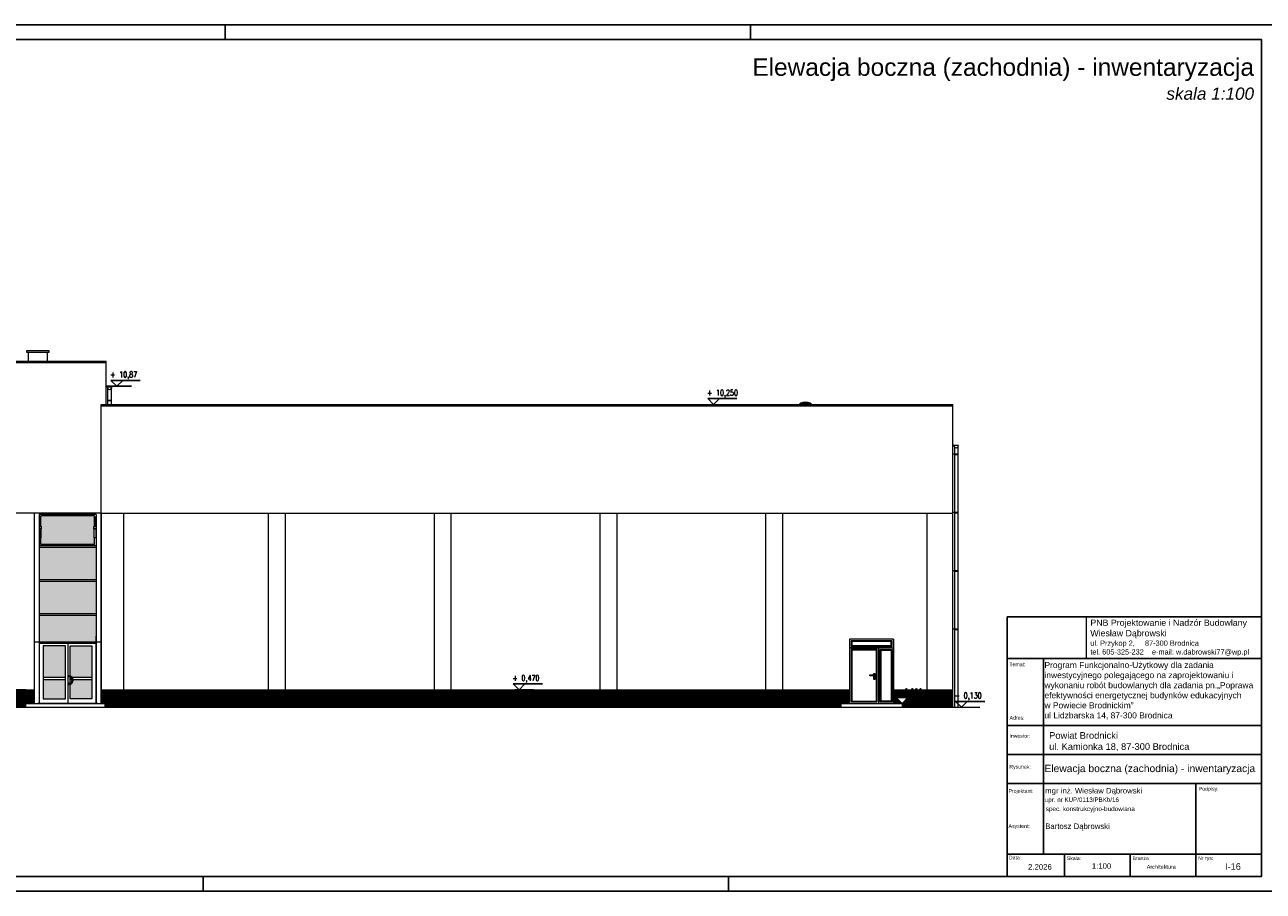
# Model space of a CAD drawing. Header units: millimetres. Extents: x 0 to 111311, y -48878 to -25280.
# Tile 121 of 161: x 92366 to 96609, y -48878 to -45908. Entities that reach past the tile are written whole.
import ezdxf
from ezdxf.enums import TextEntityAlignment as Align

# ---------------------------------------------------------------- set-up
doc = ezdxf.new("R2010")
doc.units = ezdxf.units.MM
for name, color, linetype in [('-TABELKA', 2, 'Continuous'), ('e-cad_cienkie', 1, 'Continuous'), ('e-cad_opisy', 7, 'Continuous')]:
    doc.layers.add(name, color=color, linetype=linetype)
for name, color, linetype, lineweight in [('A-Opis', 7, 'Continuous', 15), ('kreskowanie', 250, 'Continuous', 9), ('OPIS', 7, 'Continuous', 5), ('opisy', 235, 'Continuous', 0), ('wymiar', 1, 'Continuous', 9)]:
    doc.layers.add(name, color=color, linetype=linetype, lineweight=lineweight)
doc.styles.add('ARIAL', font='arial.ttf')
doc.styles.add('e-cad_1', font='simplex.shx', dxfattribs={"width": 0.8})
doc.styles.get("Standard").update_dxf_attribs({"font": 'arial.ttf'})
picture_1 = doc.add_image_def('image1.jpg', size_in_pixel=(163, 86))

# ---------------------------------------------------------------- blocks, each defined once
blk = doc.blocks.new('e-cad_kota_3')
blk.add_line((-2, 2), (8, 2))
blk.add_lwpolyline([(-2, 2), (0, 0), (2, 2)])
at = {"style": 'e-cad_1', "width": 0.8}
blk.add_attdef('ZNAK', text='', height=2, dxfattribs=at).set_placement((-0.5, 3), align=Align.RIGHT)
blk.add_attdef('RZEDNA', (0.8, 3), '', height=2, dxfattribs=at)

msp = doc.modelspace()

# ---------------------------------------------------------------- hatches: boundary and pattern name
at = {"layer": 'A-Opis'}
h = msp.add_hatch(color=135, dxfattribs=at)
h.set_gradient(color1=(103, 145, 152), color2=(200, 215, 218), rotation=45, one_color=1, name='SPHERICAL')
h.paths.add_polyline_path([(92611.022, -47811.278), (92611.022, -47699.785), (92415.522, -47699.785), (92415.522, -47811.278), (92611.022, -47811.278)])
h.paths.add_polyline_path([(92611.022, -47927.775), (92611.022, -47816.287), (92415.522, -47816.287), (92415.522, -47927.775), (92611.022, -47927.775)])
h.paths.add_polyline_path([(92611.022, -48024.396), (92611.022, -47977.396), (92611.022, -47932.785), (92415.522, -47932.785), (92415.522, -47977.396), (92415.522, -48014.396), (92415.522, -48024.396)])
h.paths.add_polyline_path([(92423.525, -47628.509), (92423.525, -47636.509), (92422.525, -47636.509), (92422.525, -47666.509), (92421.525, -47666.509), (92421.525, -47689.283), (92605.022, -47689.283), (92605.022, -47666.463), (92604.022, -47666.463), (92604.022, -47636.463), (92603.022, -47636.463), (92603.022, -47628.463), (92605.022, -47628.463), (92605.022, -47598.463), (92605.022, -47594.463), (92605.022, -47591.924), (92421.525, -47591.924), (92421.525, -47594.509), (92421.525, -47598.509), (92421.525, -47628.509)])
h.paths.add_polyline_path([(92428.522, -48037.396), (92428.522, -48144.396), (92505.272, -48144.396), (92505.272, -48037.396)])
h.paths.add_polyline_path([(92521.272, -48139.955), (92521.272, -48037.396), (92595.272, -48037.396), (92595.272, -48144.396), (92528.398, -48144.396, 0.14280279)])
h.paths.add_polyline_path([(92428.522, -48218.396), (92505.272, -48218.396), (92505.272, -48152.396), (92428.522, -48152.396)])
h.paths.add_polyline_path([(92521.272, -48168.838, 0.37378954), (92532.084, -48152.396), (92595.272, -48152.396), (92595.272, -48184.396), (92595.272, -48218.396), (92521.272, -48218.396), (92521.272, -48168.982)])
at = {"layer": 'kreskowanie', "ltscale": 50}
h = msp.add_hatch(dxfattribs=at)
h.set_pattern_fill('ANSI31', color=256, angle=180)
h.set_pattern_definition([(225, (-75.726, 0), (2.24506403, -2.24506403), [])])
h.paths.add_polyline_path([(94336.022, -48247.396), (94336.022, -48187.396), (94059.495, -48187.396), (93827.022, -48187.396), (93827.022, -48247.396)])
h.paths.add_polyline_path([(93768.022, -48247.396), (93768.022, -48187.396), (93259.022, -48187.396), (93259.022, -48247.396)])
h.paths.add_polyline_path([(94904.022, -48247.396), (94904.022, -48187.396), (94395.022, -48187.396), (94395.022, -48247.396)])
h.paths.add_polyline_path([(93200.022, -48247.396), (93200.022, -48187.396), (92705.973, -48187.396), (92705.973, -48247.396)])
h.paths.add_polyline_path([(92368.522, -48247.396), (92368.522, -48234.396), (92398.522, -48234.396), (92398.522, -48187.396), (92369.523, -48187.396), (91953.522, -48187.396), (91953.522, -48247.396)])
h.paths.add_polyline_path([(95161.772, -48247.396), (95161.772, -48234.396), (95191.772, -48234.396), (95191.772, -48187.396), (94963.022, -48187.396), (94963.022, -48247.396)])
h.paths.add_polyline_path([(95371.772, -48247.396), (95371.772, -48234.396), (95391.772, -48214.396), (95351.772, -48214.396), (95371.772, -48234.396), (95341.772, -48234.396), (95341.772, -48187.396), (95457.022, -48187.396), (95457.022, -48247.396)])
h.paths.add_polyline_path([(95362.01, -48200.587), (95362.01, -48229.158), (95385.248, -48229.158), (95385.248, -48200.587)], flags=24)
h.paths.add_polyline_path([(95545.823, -48247.396), (95545.823, -48187.396), (95457.022, -48187.396), (95457.022, -48247.396)])
h.paths.add_polyline_path([(92705.973, -48247.396), (92705.973, -48187.396), (92628.022, -48187.396), (92628.022, -48234.396), (92641.022, -48234.396), (92641.022, -48247.396)])
h.paths.add_polyline_path([(91953.522, -48247.396), (91953.522, -48187.396), (91892.522, -48187.396), (91892.522, -48247.396)])
h.paths.add_polyline_path([(93259.022, -48247.396), (93259.022, -48187.396), (93200.022, -48187.396), (93200.022, -48247.396)])
h.paths.add_polyline_path([(94395.022, -48247.396), (94395.022, -48187.396), (94336.022, -48187.396), (94336.022, -48247.396)])
h.paths.add_polyline_path([(93827.022, -48247.396), (93827.022, -48187.396), (93768.022, -48187.396), (93768.022, -48247.396)])
h.paths.add_polyline_path([(94963.022, -48247.396), (94963.022, -48187.396), (94904.022, -48187.396), (94904.022, -48247.396)])
h.paths.add_polyline_path([(95373.82, -48174.634), (95373.82, -48210.349), (95449.725, -48210.349), (95449.725, -48174.634)], flags=24)

# ---------------------------------------------------------------- linework, layer by layer
at = {"layer": '-TABELKA', "color": 7}
for p, q in [((95731.785, -48828.235), (95731.785, -47937.706)), ((95731.785, -47937.706), (96602.656, -47937.706)), ((95731.785, -48080.251), (96602.656, -48080.251)), ((95731.785, -48080.251), (96602.656, -48080.251)), ((95855.579, -48751.696), (95855.579, -48080.251)), ((95731.785, -48310.463), (96602.656, -48310.463)), ((95731.785, -48409.58), (96602.656, -48409.58)), ((95731.785, -48508.58), (96602.656, -48508.58)), ((96377.656, -48508.58), (96377.656, -48828.235)), ((95731.785, -48751.696), (96602.656, -48751.696)), ((95927.656, -48751.696), (95927.656, -48828.235)), ((96152.656, -48751.696), (96152.656, -48828.235)), ((95731.785, -48828.235), (96602.656, -48828.235))]:
    msp.add_line(p, q, dxfattribs=at)
for p, q in [((95021.88, -47207.356), (95019.527, -47209.396)), ((95022.59, -47206.858), (95022.57, -47206.865)), ((95059.085, -47206.902), (95022.57, -47206.865)), ((95059.774, -47207.394), (95062.074, -47209.396))]:
    msp.add_line(p, q)
at = {"color": 0, "extrusion": (0, 1, 6.12303e-17)}
msp.add_line((95341.772, -48014.396), (95341.772, -48234.396), dxfattribs=at)
for centre, radius, start, end in [((95024.779, -47210.699), 4.425, 108.970566, 130.933202), ((95021.101, -47199.392), 7.465, 287.452261, 301.351801), ((95040.823, -47232.183), 30.799, 58.939612, 120.944724), ((95061.088, -47198.536), 8.479, 238.939612, 250.91377), ((95056.868, -47210.731), 4.425, 48.951134, 70.91377)]:
    msp.add_arc(centre, radius, start, end)
at = {"layer": 'e-cad_cienkie', "ltscale": 4}
for p, q in [((92645.322, -47147.076), (92731.43, -47147.076)), ((94044.495, -48187.396), (94109.495, -48187.396)), ((95356.772, -48234.396), (95421.772, -48234.396))]:
    msp.add_line(p, q, dxfattribs=at)
at = {"layer": 'e-cad_opisy', "ltscale": 2}
for points in [[(86652.656, -48878.235), (96652.656, -48878.235), (96652.656, -45908.235), (86902.656, -45908.235), (86902.656, -45908.235), (86652.656, -45908.235), (86652.656, -48878.235)], [(93052.656, -45908.235), (93052.656, -45958.235)], [(94852.656, -45908.235), (94852.656, -45958.235)], [(86952.656, -48828.235), (96602.656, -48828.235), (96602.656, -45958.235), (86952.656, -45958.235), (86952.656, -48828.235)], [(92976.93, -48878.235), (92976.93, -48828.235)], [(94776.93, -48878.235), (94776.93, -48828.235)]]:
    msp.add_lwpolyline(points, dxfattribs=at)
at = {"layer": 'OPIS'}
for p, q in [((92442.831, -47030.838), (92442.831, -47061.048)), ((91892.522, -47061.396), (92645.322, -47061.396)), ((91892.522, -47066.396), (92645.322, -47066.396)), ((92645.322, -47209.396), (92645.322, -47061.396)), ((92645.322, -47209.396), (92645.322, -47061.396)), ((92645.322, -47147.076), (92648.459, -47149.99)), ((92664.398, -47149.986), (92648.398, -47149.986)), ((92664.398, -47149.986), (92648.398, -47149.986)), ((92664.459, -47149.99), (92648.459, -47149.99)), ((92664.459, -47149.99), (92648.459, -47149.99)), ((92649.524, -47154.079), (92649.524, -47214.396)), ((92661.524, -47156.128), (92661.524, -47214.396)), ((92628.022, -47209.396), (95545.823, -47209.396)), ((92628.022, -48234.396), (92628.022, -47209.396)), ((92628.022, -47214.396), (95545.823, -47214.396)), ((92649.024, -47194.594), (92662.024, -47194.594)), ((92649.024, -47196.594), (92662.024, -47196.594)), ((92662.024, -47196.594), (92662.024, -47194.594)), ((95545.823, -48247.396), (95545.823, -47209.396)), ((95545.823, -47347.297), (95548.959, -47350.21)), ((95564.959, -47350.21), (95548.959, -47350.21)), ((95564.959, -47350.21), (95548.959, -47350.21)), ((95550.459, -47379.731), (95545.823, -47379.731)), ((95550.459, -47380.131), (95545.823, -47380.131)), ((95550.459, -47380.931), (95550.459, -47378.931)), ((95550.459, -47378.931), (95563.459, -47378.931)), ((95550.459, -47380.931), (95563.459, -47380.931)), ((95550.959, -47355.502), (95550.959, -47454.659)), ((95550.959, -47355.502), (95550.959, -48247.396)), ((95562.959, -47355.502), (95562.959, -47461.972)), ((95562.959, -47355.502), (95562.959, -48247.396)), ((95563.459, -47380.931), (95563.459, -47378.931)), ((92369.523, -47581.775), (92223.722, -47581.775)), ((92628.022, -47581.775), (92369.523, -47581.775)), ((92398.522, -47581.775), (92398.522, -47977.396)), ((92415.522, -47586.785), (92415.522, -47668.769)), ((92415.522, -47586.785), (92415.522, -47977.396)), ((92604.022, -47586.785), (92415.522, -47586.785)), ((92604.022, -47586.785), (92415.522, -47586.785)), ((92421.525, -47628.509), (92421.525, -47591.924)), ((92605.022, -47591.924), (92421.525, -47591.924)), ((92611.022, -47586.785), (92425.339, -47586.785)), ((92611.022, -47586.785), (92489.339, -47586.785)), ((92605.022, -47628.463), (92605.022, -47591.924)), ((92611.022, -47586.785), (92611.022, -47977.396)), ((92628.022, -47581.775), (92628.022, -48234.396)), ((92628.022, -47581.775), (95545.823, -47581.775)), ((92705.973, -48247.396), (92705.973, -47581.775)), ((93200.022, -47581.775), (93200.022, -48247.396)), ((93259.022, -48247.396), (93259.022, -47581.775)), ((93768.022, -47581.775), (93768.022, -48247.396)), ((93827.022, -48247.396), (93827.022, -47581.775)), ((94336.022, -47581.775), (94336.022, -48247.396)), ((94395.022, -48247.396), (94395.022, -47581.775)), ((94904.022, -47581.775), (94904.022, -48247.396)), ((94963.022, -48247.396), (94963.022, -47581.775)), ((95457.022, -48247.396), (95457.022, -47581.775)), ((95550.459, -47579.731), (95545.823, -47579.731)), ((95550.459, -47580.131), (95545.823, -47580.131)), ((95550.459, -47580.931), (95550.459, -47578.931)), ((95550.459, -47578.931), (95563.459, -47578.931)), ((95550.459, -47580.931), (95563.459, -47580.931)), ((95563.459, -47580.931), (95563.459, -47578.931)), ((92421.525, -47689.283), (92421.525, -47666.509)), ((92605.022, -47689.283), (92421.525, -47689.283)), ((92605.022, -47689.283), (92421.525, -47689.283)), ((92605.022, -47689.283), (92605.022, -47666.463)), ((92611.022, -47694.775), (92415.523, -47694.775)), ((92611.022, -47699.785), (92415.523, -47699.785)), ((92611.022, -47811.278), (92415.522, -47811.278)), ((92611.022, -47816.287), (92415.522, -47816.287)), ((95550.459, -47779.731), (95545.823, -47779.731)), ((95550.459, -47780.131), (95545.823, -47780.131)), ((95550.459, -47780.931), (95550.459, -47778.931)), ((95550.459, -47778.931), (95563.459, -47778.931)), ((95550.459, -47780.931), (95563.459, -47780.931)), ((95563.459, -47780.931), (95563.459, -47778.931)), ((92611.022, -47879.76), (92611.022, -47977.396)), ((92611.022, -47927.775), (92415.522, -47927.775)), ((92611.022, -47932.785), (92415.522, -47932.785)), ((92398.522, -47977.396), (92398.522, -48234.396)), ((92415.522, -47977.396), (92415.522, -48014.396)), ((92611.022, -47977.396), (92611.022, -48234.396)), ((92611.022, -47977.396), (92611.022, -48234.396)), ((95550.459, -47979.731), (95545.823, -47979.731)), ((95550.459, -47980.131), (95545.823, -47980.131)), ((95550.459, -47980.931), (95550.459, -47978.931)), ((95550.459, -47978.931), (95563.459, -47978.931)), ((95550.459, -47980.931), (95563.459, -47980.931)), ((95563.459, -47980.931), (95563.459, -47978.931)), ((92415.522, -47999.396), (92415.522, -48234.396)), ((92415.522, -48020.396), (92415.522, -48234.396)), ((92611.022, -48029.396), (92415.522, -48029.396)), ((92513.272, -48029.396), (92513.272, -48234.396)), ((92611.022, -48234.396), (92611.022, -48004.396)), ((92505.272, -48037.396), (92428.522, -48037.396)), ((92428.522, -48037.396), (92428.522, -48218.396)), ((92505.272, -48218.396), (92505.272, -48037.396)), ((92428.522, -48144.396), (92505.272, -48144.396)), ((92428.522, -48152.396), (92505.272, -48152.396)), ((92514.218, -48139.396), (92514.218, -48143.396)), ((92517.218, -48139.396), (92514.218, -48139.396)), ((92517.218, -48143.396), (92514.218, -48143.396)), ((92521.272, -48144.396), (92521.801, -48144.396)), ((92521.272, -48152.396), (92528.035, -48152.396)), ((92528.398, -48144.396), (92595.272, -48144.396)), ((92532.084, -48152.396), (92595.272, -48152.396)), ((92369.523, -48187.396), (91953.522, -48187.396)), ((92369.523, -48187.396), (92398.522, -48187.396)), ((92428.522, -48184.396), (92428.522, -48218.396)), ((92505.272, -48176.396), (92505.272, -48169.104)), ((92505.272, -48218.396), (92505.272, -48184.396)), ((92514.218, -48165.396), (92514.218, -48169.396)), ((92517.218, -48165.396), (92514.218, -48165.396)), ((92517.218, -48169.396), (92514.218, -48169.396)), ((92628.022, -48187.396), (95191.772, -48187.396)), ((95341.772, -48187.396), (95545.823, -48187.396)), ((92368.522, -48234.396), (92641.022, -48234.396)), ((92368.522, -48234.396), (92368.522, -48247.396)), ((92398.522, -48234.396), (92628.022, -48234.396)), ((92426.639, -48234.396), (92616.022, -48234.396)), ((92426.639, -48234.396), (92616.022, -48234.396)), ((92428.522, -48218.396), (92505.272, -48218.396)), ((92641.022, -48247.396), (92641.022, -48234.396)), ((95161.772, -48234.396), (95371.772, -48234.396)), ((95161.772, -48234.396), (95161.772, -48247.396)), ((95371.772, -48234.396), (95371.772, -48247.396)), ((86899.821, -48247.396), (95638.022, -48247.396))]:
    msp.add_line(p, q, dxfattribs=at)
for points in [[(92371.831, -47030.838), (92449.831, -47030.838), (92449.831, -47025.838), (92371.831, -47025.838)], [(92417.525, -47598.509), (92421.525, -47598.509), (92421.525, -47594.509), (92417.525, -47594.509)], [(92421.025, -47628.509), (92421.025, -47598.509), (92418.025, -47598.509), (92418.025, -47628.509)], [(92609.022, -47598.463), (92605.022, -47598.463), (92605.022, -47594.463), (92609.022, -47594.463)], [(92605.522, -47628.463), (92605.522, -47598.463), (92608.522, -47598.463), (92608.522, -47628.463)], [(92415.525, -47636.509), (92423.525, -47636.509), (92423.525, -47628.509), (92415.525, -47628.509)], [(92416.525, -47666.509), (92422.525, -47666.509), (92422.525, -47636.509), (92416.525, -47636.509)], [(92611.022, -47636.463), (92603.022, -47636.463), (92603.022, -47628.463), (92611.022, -47628.463)], [(92610.022, -47666.463), (92604.022, -47666.463), (92604.022, -47636.463), (92610.022, -47636.463)], [(95191.772, -48044.396), (95341.772, -48044.396), (95341.772, -48014.396), (95191.772, -48014.396)], [(95196.772, -48039.396), (95336.772, -48039.396), (95336.772, -48019.396), (95196.772, -48019.396)], [(95199.772, -48036.396), (95333.772, -48036.396), (95333.772, -48022.396), (95199.772, -48022.396)], [(95291.772, -48044.396), (95191.772, -48044.396), (95191.772, -48234.396), (95291.772, -48234.396)], [(95286.772, -48049.396), (95196.772, -48049.396), (95196.772, -48229.396), (95286.772, -48229.396)], [(95283.772, -48052.396), (95199.772, -48052.396), (95199.772, -48226.396), (95283.772, -48226.396)], [(95291.772, -48044.396), (95341.772, -48044.396), (95341.772, -48234.396), (95291.772, -48234.396)], [(95296.772, -48049.396), (95336.772, -48049.396), (95336.772, -48229.396), (95296.772, -48229.396)], [(95299.772, -48052.396), (95333.772, -48052.396), (95333.772, -48226.396), (95299.772, -48226.396)], [(95261.287, -48136.896), (95276.626, -48136.896), (95276.626, -48139.633), (95261.287, -48139.633)], [(92410.522, -48234.396), (92616.022, -48234.396), (92616.022, -48234.396), (92410.522, -48234.396)]]:
    msp.add_lwpolyline(points, close=True, dxfattribs=at)
for points in [[(92378.831, -47060.838), (92378.831, -47030.838)], [(92628.022, -48024.396), (92398.522, -48024.396)], [(92521.272, -48169.955), (92521.272, -48037.396), (92595.272, -48037.396), (92595.272, -48206.396)], [(92521.272, -48164.622), (92521.272, -48144.171)], [(95274.772, -48136.896), (95274.772, -48131.896), (95278.772, -48131.896), (95278.772, -48151.896), (95274.772, -48151.896), (95274.772, -48139.633)], [(92521.272, -48218.396), (92521.272, -48168.982)], [(92595.272, -48184.396), (92595.272, -48218.396), (92521.272, -48218.396), (92521.272, -48184.396)]]:
    msp.add_lwpolyline(points, dxfattribs=at)
for centre, radius, start, end in [((92656.398, -47149.986), 8, 180, 0), ((92656.398, -47149.986), 8, 180, 0), ((92656.459, -47149.99), 8, 180, 0), ((92656.459, -47149.99), 8, 180, 0), ((95556.959, -47350.21), 8, 180, 0), ((95556.959, -47350.21), 8, 180, 0), ((92517.218, -48154.396), 15, 270, 90), ((92517.218, -48154.396), 11, 270, 90)]:
    msp.add_arc(centre, radius, start, end, dxfattribs=at)
at = {"layer": 'opisy', "color": 7}
msp.add_line((96602.656, -47937.706), (96602.656, -48828.235), dxfattribs=at)

# ---------------------------------------------------------------- block references
at = {"layer": 'e-cad_opisy', "ltscale": 4, "xscale": 10, "yscale": 10, "zscale": 10}
for p, values in [((92681.43, -47147.076), {'RZEDNA': '10,87', 'ZNAK': '+'}), ((94725.909, -47209.396), {'RZEDNA': '10,250', 'ZNAK': '+'}), ((94059.495, -48187.396), {'RZEDNA': '0,470', 'ZNAK': '+'}), ((95371.772, -48234.396), {'RZEDNA': '0,000', 'ZNAK': '%%p'}), ((95574.766, -48247.396), {'RZEDNA': '0,130', 'ZNAK': '-'})]:
    msp.add_blockref('e-cad_kota_3', p, dxfattribs=at).add_auto_attribs(values)

# ---------------------------------------------------------------- texts
at = {"layer": '-TABELKA', "color": 0, "style": 'ARIAL'}
msp.add_text('spec. konstrukcyjno-budowlana', height=15.67177, dxfattribs=at).set_placement((95863.787, -48603.538))
at = {"layer": '-TABELKA', "color": 7}
msp.add_text('Architektura', height=13.35662, dxfattribs=at).set_placement((96209.768, -48801.348))
at = {"layer": 'OPIS', "color": 0, "style": 'ARIAL'}
for s, height, p in [('mgr inż. Wiesław Dąbrowski', 19.02653, (95861.956, -48543.042)), ('upr. nr KUP/0113/PBKb/16', 15.22122, (95860.525, -48572.064)), ('Bartosz Dąbrowski', 19.02653, (95861.956, -48664.894))]:
    msp.add_text(s, height=height, dxfattribs=at).set_placement(p)
at = {"layer": 'OPIS', "insert": (95656.787, -46094.614, 0), "char_height": 60, "width": 1841.27105, "attachment_point": 5}
msp.add_mtext('\\pxqr;{\\C7;Elewacja boczna (zachodnia) - inwentar\\fArial|b0|i0|c0|p34;yzacja\\P\\fArial|b0|i1|c238|p34;\\H0.7x;skala 1:100}', dxfattribs=at)
at = {"layer": 'opisy', "color": 7}
for s, height, p in [('Temat:', 12.6844, (95739.163, -48106.982)), ('Adres:', 12.6844, (95739.974, -48289.934)), ('Inwestor:', 12.6844, (95739.163, -48352.025)), ('Rysunek:', 12.6844, (95739.163, -48458.002)), ('Projektant', 12.6844, (95736.263, -48541.005)), ('Podpisy:', 12.6844, (96388.113, -48533.45)), ('Data:', 12.6844, (95737.461, -48769.205)), ('2.2026', 19.0265, (95803.241, -48804.275)), ('Skala:', 12.6844, (95935.758, -48771.563)), ('Branża:', 12.6844, (96160.758, -48771.563)), ('Nr rys:', 12.6844, (96385.758, -48771.014))]:
    msp.add_text(s, height=height, dxfattribs=at).set_placement(p)
at = {"layer": 'opisy', "color": 7, "style": 'ARIAL'}
for s, height, p in [('Projektant:', 12.68435, (95736.263, -48541.005)), ('Asystent:', 12.6844, (95736.263, -48661.258))]:
    msp.add_text(s, height=height, dxfattribs=at).set_placement(p)
at = {"layer": 'opisy', "color": 7, "insert": (96016.552, -47946.883), "char_height": 22.83183, "width": 870.87086, "attachment_point": 1}
msp.add_mtext('{\\H0.946x;PNB Projektowanie i Nadzór Budowlany\\PWiesław Dąbrowski\\P\\H0.8334x;ul. Przykop 2,     87-300 Brodnica\\Ptel. 605-325-232    e-mail: w.dabrowski77@wp.pl}', dxfattribs=at)
at = {"layer": 'opisy', "color": 1, "attachment_point": 1}
for s, insert, char_height in [('{\\H0.958333x;\\C0;Program Funkcjonalno-Użytkowy dla zadania\\Pinwestycyjnego polegającego na zaprojektowaniu i\\Pwykonaniu robót budowlanych dla zadania pn.„Poprawa\\Pefektywności energetycznej budynków edukacyjnych\\Pw Powiecie Brodnickim” \\P\\A1;\\fArial|b0|i0|c0|p34;ul Lidzbarska 14, 87-300 Brodnica}', (95859.411, -48092.58), 21.6), ('{\\C0;Powiat Brodnicki\\Pul. Kamionka 18, 87-300 Brodnica}', (95875.47, -48332.824), 22.83183), ('{\\C0;Elewacja boczna (zachodnia) - inwentaryzacja}', (95859.427, -48444.66), 25.2), ('{\\C0;1:100}', (96021.886, -48782.261), 18.9), ('{\\C0;I-16}', (96478.004, -48782.261), 22.5)]:
    msp.add_mtext(s, dxfattribs=dict(at, insert=insert, char_height=char_height))

# ---------------------------------------------------------------- pictures from other files: only their frames are drawn
at = {"layer": 'wymiar', "color": 7, "ltscale": 1.8}
image = msp.add_image(picture_1, insert=(95731.785, -48080.251), size_in_units=(270.174, 142.546), dxfattribs=at)
image.dxf.flags = 7

doc.saveas('drawing.dxf')
